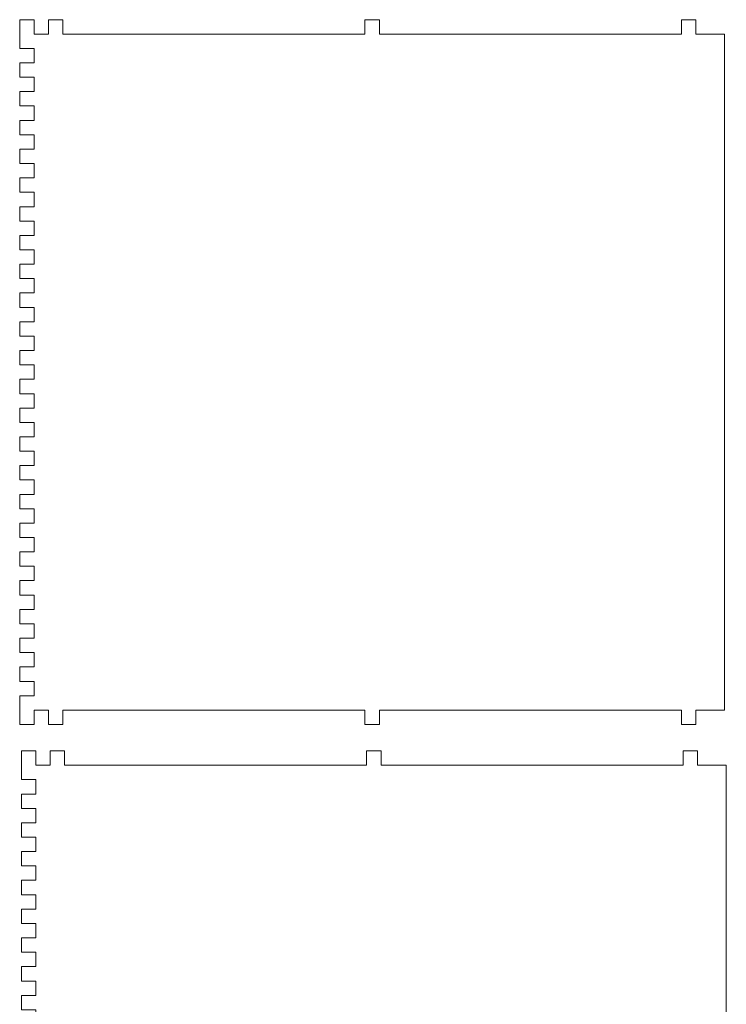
# Model space of a CAD drawing. Header units: millimetres. Extents: x -357 to 413, y -199 to 390.
# Tile 72 of 256: x -357 to -210, y 40 to 245. Entities that reach past the tile are written whole.
import ezdxf

# ---------------------------------------------------------------- set-up
doc = ezdxf.new("R2010")
doc.units = ezdxf.units.MM
doc.header["$MEASUREMENT"] = 0
doc.layers.add('Layer 1', color=7, linetype='Continuous')

msp = doc.modelspace()

# ---------------------------------------------------------------- linework, layer by layer
at = {"layer": 'Layer 1', "color": 173, "lineweight": 0}
for points in [[(-348.1876, 98.1556), (-348.1876, 98.1556), (-351.1876, 98.1556), (-351.1876, 98.1556), (-351.1876, 98.1556), (-351.1876, 98.1556), (-351.1876, 101.1556), (-351.1876, 101.1556), (-351.1876, 101.1556), (-351.1876, 101.1556), (-354.1876, 101.1556), (-354.1876, 101.1556), (-354.1876, 101.1556), (-354.1876, 101.1556), (-354.1876, 98.1556), (-354.1876, 98.1556), (-354.1876, 98.1556), (-354.1876, 98.1556), (-357.1876, 98.1556), (-357.1876, 98.1556), (-357.1876, 98.1556), (-357.1876, 98.1556), (-357.1876, 104.1556), (-357.1876, 104.1556), (-357.1876, 104.1556), (-357.1876, 104.1556), (-354.1876, 104.1556), (-354.1876, 104.1556), (-354.1876, 104.1556), (-354.1876, 104.1556), (-354.1876, 107.1556), (-354.1876, 107.1556), (-354.1876, 107.1556), (-354.1876, 107.1556), (-357.1876, 107.1556), (-357.1876, 107.1556), (-357.1876, 107.1556), (-357.1876, 107.1556), (-357.1876, 110.1556), (-357.1876, 110.1556), (-357.1876, 110.1556), (-357.1876, 110.1556), (-354.1876, 110.1556), (-354.1876, 110.1556), (-354.1876, 110.1556), (-354.1876, 110.1556), (-354.1876, 113.1555), (-354.1876, 113.1555), (-354.1876, 113.1555), (-354.1876, 113.1555), (-357.1876, 113.1555), (-357.1876, 113.1555), (-357.1876, 113.1555), (-357.1876, 113.1555), (-357.1876, 116.1555), (-357.1876, 116.1555), (-357.1876, 116.1555), (-357.1876, 116.1555), (-354.1876, 116.1555), (-354.1876, 116.1555), (-354.1876, 116.1555), (-354.1876, 116.1555), (-354.1876, 119.1555), (-354.1876, 119.1555), (-354.1876, 119.1555), (-354.1876, 119.1555), (-357.1876, 119.1555), (-357.1876, 119.1555), (-357.1876, 119.1555), (-357.1876, 119.1555), (-357.1876, 122.1555), (-357.1876, 122.1555), (-357.1876, 122.1555), (-357.1876, 122.1555), (-354.1876, 122.1555), (-354.1876, 122.1555), (-354.1876, 122.1555), (-354.1876, 122.1555), (-354.1876, 125.1555), (-354.1876, 125.1555), (-354.1876, 125.1555), (-354.1876, 125.1555), (-357.1876, 125.1555), (-357.1876, 125.1555), (-357.1876, 125.1555), (-357.1876, 125.1555), (-357.1876, 128.1555), (-357.1876, 128.1555), (-357.1876, 128.1555), (-357.1876, 128.1555), (-354.1876, 128.1555), (-354.1876, 128.1555), (-354.1876, 128.1555), (-354.1876, 128.1555), (-354.1876, 131.1555), (-354.1876, 131.1555), (-354.1876, 131.1555), (-354.1876, 131.1555), (-357.1876, 131.1555), (-357.1876, 131.1555), (-357.1876, 131.1555), (-357.1876, 131.1555), (-357.1876, 134.1555), (-357.1876, 134.1555), (-357.1876, 134.1555), (-357.1876, 134.1555), (-354.1876, 134.1555), (-354.1876, 134.1555), (-354.1876, 134.1555), (-354.1876, 134.1555), (-354.1876, 137.1555), (-354.1876, 137.1555), (-354.1876, 137.1555), (-354.1876, 137.1555), (-357.1876, 137.1555), (-357.1876, 137.1555), (-357.1876, 137.1555), (-357.1876, 137.1555), (-357.1876, 140.1558), (-357.1876, 140.1558), (-357.1876, 140.1558), (-357.1876, 140.1558), (-354.1876, 140.1558), (-354.1876, 140.1558), (-354.1876, 140.1558), (-354.1876, 140.1558), (-354.1876, 143.1558), (-354.1876, 143.1558), (-354.1876, 143.1558), (-354.1876, 143.1558), (-357.1876, 143.1558), (-357.1876, 143.1558), (-357.1876, 143.1558), (-357.1876, 143.1558), (-357.1876, 146.1558), (-357.1876, 146.1558), (-357.1876, 146.1558), (-357.1876, 146.1558), (-354.1876, 146.1558), (-354.1876, 146.1558), (-354.1876, 146.1558), (-354.1876, 146.1558), (-354.1876, 149.1558), (-354.1876, 149.1558), (-354.1876, 149.1558), (-354.1876, 149.1558), (-357.1876, 149.1558), (-357.1876, 149.1558), (-357.1876, 149.1558), (-357.1876, 149.1558), (-357.1876, 152.1558), (-357.1876, 152.1558), (-357.1876, 152.1558), (-357.1876, 152.1558), (-354.1876, 152.1558), (-354.1876, 152.1558), (-354.1876, 152.1558), (-354.1876, 152.1558), (-354.1876, 155.1558), (-354.1876, 155.1558), (-354.1876, 155.1558), (-354.1876, 155.1558), (-357.1876, 155.1558), (-357.1876, 155.1558), (-357.1876, 155.1558), (-357.1876, 155.1558), (-357.1876, 158.1558), (-357.1876, 158.1558), (-357.1876, 158.1558), (-357.1876, 158.1558), (-354.1876, 158.1558), (-354.1876, 158.1558), (-354.1876, 158.1558), (-354.1876, 158.1558), (-354.1876, 161.1558), (-354.1876, 161.1558), (-354.1876, 161.1558), (-354.1876, 161.1558), (-357.1876, 161.1558), (-357.1876, 161.1558), (-357.1876, 161.1558), (-357.1876, 161.1558), (-357.1876, 164.1558), (-357.1876, 164.1558), (-357.1876, 164.1558), (-357.1876, 164.1558), (-354.1876, 164.1558), (-354.1876, 164.1558), (-354.1876, 164.1558), (-354.1876, 164.1558), (-354.1876, 167.1558), (-354.1876, 167.1558), (-354.1876, 167.1558), (-354.1876, 167.1558), (-357.1876, 167.1558), (-357.1876, 167.1558), (-357.1876, 167.1558), (-357.1876, 167.1558), (-357.1876, 170.1558), (-357.1876, 170.1558), (-357.1876, 170.1558), (-357.1876, 170.1558), (-354.1876, 170.1558), (-354.1876, 170.1558), (-354.1876, 170.1558), (-354.1876, 170.1558), (-354.1876, 173.1558), (-354.1876, 173.1558), (-354.1876, 173.1558), (-354.1876, 173.1558), (-357.1876, 173.1558), (-357.1876, 173.1558), (-357.1876, 173.1558), (-357.1876, 173.1558), (-357.1876, 176.1558), (-357.1876, 176.1558), (-357.1876, 176.1558), (-357.1876, 176.1558), (-354.1876, 176.1558), (-354.1876, 176.1558), (-354.1876, 176.1558), (-354.1876, 176.1558), (-354.1876, 179.1558), (-354.1876, 179.1558), (-354.1876, 179.1558), (-354.1876, 179.1558), (-357.1876, 179.1558), (-357.1876, 179.1558), (-357.1876, 179.1558), (-357.1876, 179.1558), (-357.1876, 182.1558), (-357.1876, 182.1558), (-357.1876, 182.1558), (-357.1876, 182.1558), (-354.1876, 182.1558), (-354.1876, 182.1558), (-354.1876, 182.1558), (-354.1876, 182.1558), (-354.1876, 185.1558), (-354.1876, 185.1558), (-354.1876, 185.1558), (-354.1876, 185.1558), (-357.1876, 185.1558), (-357.1876, 185.1558), (-357.1876, 185.1558), (-357.1876, 185.1558), (-357.1876, 188.1558), (-357.1876, 188.1558), (-357.1876, 188.1558), (-357.1876, 188.1558), (-354.1876, 188.1558), (-354.1876, 188.1558), (-354.1876, 188.1558), (-354.1876, 188.1558), (-354.1876, 191.1558), (-354.1876, 191.1558), (-354.1876, 191.1558), (-354.1876, 191.1558), (-357.1876, 191.1558), (-357.1876, 191.1558), (-357.1876, 191.1558), (-357.1876, 191.1558), (-357.1876, 194.1558), (-357.1876, 194.1558), (-357.1876, 194.1558), (-357.1876, 194.1558), (-354.1876, 194.1558), (-354.1876, 194.1558), (-354.1876, 194.1558), (-354.1876, 194.1558), (-354.1876, 197.1558), (-354.1876, 197.1558), (-354.1876, 197.1558), (-354.1876, 197.1558), (-357.1876, 197.1558), (-357.1876, 197.1558), (-357.1876, 197.1558), (-357.1876, 197.1558), (-357.1876, 200.1558), (-357.1876, 200.1558), (-357.1876, 200.1558), (-357.1876, 200.1558), (-354.1876, 200.1558), (-354.1876, 200.1558), (-354.1876, 200.1558), (-354.1876, 200.1558), (-354.1876, 203.1558), (-354.1876, 203.1558), (-354.1876, 203.1558), (-354.1876, 203.1558), (-357.1876, 203.1558), (-357.1876, 203.1558), (-357.1876, 203.1558), (-357.1876, 203.1558), (-357.1876, 206.1558), (-357.1876, 206.1558), (-357.1876, 206.1558), (-357.1876, 206.1558), (-354.1876, 206.1558), (-354.1876, 206.1558), (-354.1876, 206.1558), (-354.1876, 206.1558), (-354.1876, 209.1558), (-354.1876, 209.1558), (-354.1876, 209.1558), (-354.1876, 209.1558), (-357.1876, 209.1558), (-357.1876, 209.1558), (-357.1876, 209.1558), (-357.1876, 209.1558), (-357.1876, 212.1558), (-357.1876, 212.1558), (-357.1876, 212.1558), (-357.1876, 212.1558), (-354.1876, 212.1558), (-354.1876, 212.1558), (-354.1876, 212.1558), (-354.1876, 212.1558), (-354.1876, 215.1558), (-354.1876, 215.1558), (-354.1876, 215.1558), (-354.1876, 215.1558), (-357.1876, 215.1558), (-357.1876, 215.1558), (-357.1876, 215.1558), (-357.1876, 215.1558), (-357.1876, 218.1558), (-357.1876, 218.1558), (-357.1876, 218.1558), (-357.1876, 218.1558), (-354.1876, 218.1558), (-354.1876, 218.1558), (-354.1876, 218.1558), (-354.1876, 218.1558), (-354.1876, 221.1558), (-354.1876, 221.1558), (-354.1876, 221.1558), (-354.1876, 221.1558), (-357.1876, 221.1558), (-357.1876, 221.1558), (-357.1876, 221.1558), (-357.1876, 221.1558), (-357.1876, 224.1558), (-357.1876, 224.1558), (-357.1876, 224.1558), (-357.1876, 224.1558), (-354.1876, 224.1558), (-354.1876, 224.1558), (-354.1876, 224.1558), (-354.1876, 224.1558), (-354.1876, 227.1558), (-354.1876, 227.1558), (-354.1876, 227.1558), (-354.1876, 227.1558), (-357.1876, 227.1558), (-357.1876, 227.1558), (-357.1876, 227.1558), (-357.1876, 227.1558), (-357.1876, 230.1558), (-357.1876, 230.1558), (-357.1876, 230.1558), (-357.1876, 230.1558), (-354.1876, 230.1558), (-354.1876, 230.1558), (-354.1876, 230.1558), (-354.1876, 230.1558), (-354.1876, 233.1558), (-354.1876, 233.1558), (-354.1876, 233.1558), (-354.1876, 233.1558), (-357.1876, 233.1558), (-357.1876, 233.1558), (-357.1876, 233.1558), (-357.1876, 233.1558), (-357.1876, 236.1558), (-357.1876, 236.1558), (-357.1876, 236.1558), (-357.1876, 236.1558), (-354.1876, 236.1558), (-354.1876, 236.1558), (-354.1876, 236.1558), (-354.1876, 236.1558), (-354.1876, 239.1558), (-354.1876, 239.1558), (-354.1876, 239.1558), (-354.1876, 239.1558), (-357.1876, 239.1558), (-357.1876, 239.1558), (-357.1876, 239.1558), (-357.1876, 239.1558), (-357.1876, 245.1558), (-357.1876, 245.1558), (-357.1876, 245.1558), (-357.1876, 245.1558), (-354.1876, 245.1558), (-354.1876, 245.1558), (-354.1876, 245.1558), (-354.1876, 245.1558), (-354.1876, 242.1558), (-354.1876, 242.1558), (-354.1876, 242.1558), (-354.1876, 242.1558), (-351.1876, 242.1558), (-351.1876, 242.1558), (-351.1876, 242.1558), (-351.1876, 242.1558), (-351.1876, 245.1558), (-351.1876, 245.1558), (-351.1876, 245.1558), (-351.1876, 245.1558), (-348.1876, 245.1558), (-348.1876, 245.1558), (-348.1876, 245.1558), (-348.1876, 245.1558), (-348.1876, 242.1558), (-348.1876, 242.1558), (-348.1876, 242.1558), (-348.1876, 242.1558), (-285.1876, 242.1558), (-285.1876, 242.1558), (-285.1876, 242.1558), (-285.1876, 242.1558), (-285.1876, 245.1558), (-285.1876, 245.1558), (-285.1876, 245.1558), (-285.1876, 245.1558), (-282.1876, 245.1558), (-282.1876, 245.1558), (-282.1876, 245.1558), (-282.1876, 245.1558), (-282.1876, 242.1558), (-282.1876, 242.1558), (-282.1876, 242.1558), (-282.1876, 242.1558), (-219.1876, 242.1558), (-219.1876, 242.1558), (-219.1876, 242.1558), (-219.1876, 242.1558), (-219.1876, 245.1558), (-219.1876, 245.1558), (-219.1876, 245.1558), (-219.1876, 245.1558), (-216.1876, 245.1558), (-216.1876, 245.1558), (-216.1876, 245.1558), (-216.1876, 245.1558), (-216.1876, 242.1558), (-216.1876, 242.1558), (-216.1876, 242.1558), (-216.1876, 242.1558), (-210.1876, 242.1558), (-210.1876, 242.1558), (-210.1876, 242.1558), (-210.1876, 242.1558), (-210.1876, 101.1556), (-210.1876, 101.1556), (-210.1876, 101.1556), (-210.1876, 101.1556), (-216.1874, 101.1556), (-216.1874, 101.1556), (-216.1874, 101.1556), (-216.1874, 101.1556), (-216.1874, 98.1556), (-216.1874, 98.1556), (-216.1874, 98.1556), (-216.1874, 98.1556), (-219.1876, 98.1556), (-219.1876, 98.1556), (-219.1876, 98.1556), (-219.1876, 98.1556), (-219.1876, 101.1556), (-219.1876, 101.1556), (-219.1876, 101.1556), (-219.1876, 101.1556), (-282.1876, 101.1556), (-282.1876, 101.1556), (-282.1876, 101.1556), (-282.1876, 101.1556), (-282.1876, 98.1556), (-282.1876, 98.1556), (-282.1876, 98.1556), (-282.1876, 98.1556), (-285.1876, 98.1556), (-285.1876, 98.1556), (-285.1876, 98.1556), (-285.1876, 98.1556), (-285.1876, 101.1556), (-285.1876, 101.1556), (-285.1876, 101.1556), (-285.1876, 101.1556), (-348.1876, 101.1556), (-348.1876, 101.1556), (-348.1876, 101.1556), (-348.1876, 101.1556), (-348.1876, 98.1556), (-348.1876, 98.1556)], [(-347.8438, -54.3443), (-347.8438, -54.3443), (-350.8438, -54.3443), (-350.8438, -54.3443), (-350.8438, -54.3443), (-350.8438, -54.3443), (-350.8438, -51.3443), (-350.8438, -51.3443), (-350.8438, -51.3443), (-350.8438, -51.3443), (-353.8438, -51.3443), (-353.8438, -51.3443), (-353.8438, -51.3443), (-353.8438, -51.3443), (-353.8438, -54.3443), (-353.8438, -54.3443), (-353.8438, -54.3443), (-353.8438, -54.3443), (-356.8438, -54.3443), (-356.8438, -54.3443), (-356.8438, -54.3443), (-356.8438, -54.3443), (-356.8438, -48.3443), (-356.8438, -48.3443), (-356.8438, -48.3443), (-356.8438, -48.3443), (-353.8438, -48.3443), (-353.8438, -48.3443), (-353.8438, -48.3443), (-353.8438, -48.3443), (-353.8438, -45.3443), (-353.8438, -45.3443), (-353.8438, -45.3443), (-353.8438, -45.3443), (-356.8438, -45.3443), (-356.8438, -45.3443), (-356.8438, -45.3443), (-356.8438, -45.3443), (-356.8438, -42.3443), (-356.8438, -42.3443), (-356.8438, -42.3443), (-356.8438, -42.3443), (-353.8438, -42.3443), (-353.8438, -42.3443), (-353.8438, -42.3443), (-353.8438, -42.3443), (-353.8438, -39.3443), (-353.8438, -39.3443), (-353.8438, -39.3443), (-353.8438, -39.3443), (-356.8438, -39.3443), (-356.8438, -39.3443), (-356.8438, -39.3443), (-356.8438, -39.3443), (-356.8438, -36.3443), (-356.8438, -36.3443), (-356.8438, -36.3443), (-356.8438, -36.3443), (-353.8438, -36.3443), (-353.8438, -36.3443), (-353.8438, -36.3443), (-353.8438, -36.3443), (-353.8438, -33.3443), (-353.8438, -33.3443), (-353.8438, -33.3443), (-353.8438, -33.3443), (-356.8438, -33.3443), (-356.8438, -33.3443), (-356.8438, -33.3443), (-356.8438, -33.3443), (-356.8438, -30.3443), (-356.8438, -30.3443), (-356.8438, -30.3443), (-356.8438, -30.3443), (-353.8438, -30.3443), (-353.8438, -30.3443), (-353.8438, -30.3443), (-353.8438, -30.3443), (-353.8438, -27.3443), (-353.8438, -27.3443), (-353.8438, -27.3443), (-353.8438, -27.3443), (-356.8438, -27.3443), (-356.8438, -27.3443), (-356.8438, -27.3443), (-356.8438, -27.3443), (-356.8438, -24.3443), (-356.8438, -24.3443), (-356.8438, -24.3443), (-356.8438, -24.3443), (-353.8438, -24.3443), (-353.8438, -24.3443), (-353.8438, -24.3443), (-353.8438, -24.3443), (-353.8438, -21.3443), (-353.8438, -21.3443), (-353.8438, -21.3443), (-353.8438, -21.3443), (-356.8438, -21.3443), (-356.8438, -21.3443), (-356.8438, -21.3443), (-356.8438, -21.3443), (-356.8438, -18.3443), (-356.8438, -18.3443), (-356.8438, -18.3443), (-356.8438, -18.3443), (-353.8438, -18.3443), (-353.8438, -18.3443), (-353.8438, -18.3443), (-353.8438, -18.3443), (-353.8438, -15.3443), (-353.8438, -15.3443), (-353.8438, -15.3443), (-353.8438, -15.3443), (-356.8438, -15.3443), (-356.8438, -15.3443), (-356.8438, -15.3443), (-356.8438, -15.3443), (-356.8438, -12.3441), (-356.8438, -12.3441), (-356.8438, -12.3441), (-356.8438, -12.3441), (-353.8438, -12.3441), (-353.8438, -12.3441), (-353.8438, -12.3441), (-353.8438, -12.3441), (-353.8438, -9.3441), (-353.8438, -9.3441), (-353.8438, -9.3441), (-353.8438, -9.3441), (-356.8438, -9.3441), (-356.8438, -9.3441), (-356.8438, -9.3441), (-356.8438, -9.3441), (-356.8438, -6.3441), (-356.8438, -6.3441), (-356.8438, -6.3441), (-356.8438, -6.3441), (-353.8438, -6.3441), (-353.8438, -6.3441), (-353.8438, -6.3441), (-353.8438, -6.3441), (-353.8438, -3.3441), (-353.8438, -3.3441), (-353.8438, -3.3441), (-353.8438, -3.3441), (-356.8438, -3.3441), (-356.8438, -3.3441), (-356.8438, -3.3441), (-356.8438, -3.3441), (-356.8438, -0.3441), (-356.8438, -0.3441), (-356.8438, -0.3441), (-356.8438, -0.3441), (-353.8438, -0.3441), (-353.8438, -0.3441), (-353.8438, -0.3441), (-353.8438, -0.3441), (-353.8438, 2.6559), (-353.8438, 2.6559), (-353.8438, 2.6559), (-353.8438, 2.6559), (-356.8438, 2.6559), (-356.8438, 2.6559), (-356.8438, 2.6559), (-356.8438, 2.6559), (-356.8438, 5.6559), (-356.8438, 5.6559), (-356.8438, 5.6559), (-356.8438, 5.6559), (-353.8438, 5.6559), (-353.8438, 5.6559), (-353.8438, 5.6559), (-353.8438, 5.6559), (-353.8438, 8.6559), (-353.8438, 8.6559), (-353.8438, 8.6559), (-353.8438, 8.6559), (-356.8438, 8.6559), (-356.8438, 8.6559), (-356.8438, 8.6559), (-356.8438, 8.6559), (-356.8438, 11.6559), (-356.8438, 11.6559), (-356.8438, 11.6559), (-356.8438, 11.6559), (-353.8438, 11.6559), (-353.8438, 11.6559), (-353.8438, 11.6559), (-353.8438, 11.6559), (-353.8438, 14.6559), (-353.8438, 14.6559), (-353.8438, 14.6559), (-353.8438, 14.6559), (-356.8438, 14.6559), (-356.8438, 14.6559), (-356.8438, 14.6559), (-356.8438, 14.6559), (-356.8438, 17.6559), (-356.8438, 17.6559), (-356.8438, 17.6559), (-356.8438, 17.6559), (-353.8438, 17.6559), (-353.8438, 17.6559), (-353.8438, 17.6559), (-353.8438, 17.6559), (-353.8438, 20.6559), (-353.8438, 20.6559), (-353.8438, 20.6559), (-353.8438, 20.6559), (-356.8438, 20.6559), (-356.8438, 20.6559), (-356.8438, 20.6559), (-356.8438, 20.6559), (-356.8438, 23.6559), (-356.8438, 23.6559), (-356.8438, 23.6559), (-356.8438, 23.6559), (-353.8438, 23.6559), (-353.8438, 23.6559), (-353.8438, 23.6559), (-353.8438, 23.6559), (-353.8438, 26.6559), (-353.8438, 26.6559), (-353.8438, 26.6559), (-353.8438, 26.6559), (-356.8438, 26.6559), (-356.8438, 26.6559), (-356.8438, 26.6559), (-356.8438, 26.6559), (-356.8438, 29.6559), (-356.8438, 29.6559), (-356.8438, 29.6559), (-356.8438, 29.6559), (-353.8438, 29.6559), (-353.8438, 29.6559), (-353.8438, 29.6559), (-353.8438, 29.6559), (-353.8438, 32.6559), (-353.8438, 32.6559), (-353.8438, 32.6559), (-353.8438, 32.6559), (-356.8438, 32.6559), (-356.8438, 32.6559), (-356.8438, 32.6559), (-356.8438, 32.6559), (-356.8438, 35.6559), (-356.8438, 35.6559), (-356.8438, 35.6559), (-356.8438, 35.6559), (-353.8438, 35.6559), (-353.8438, 35.6559), (-353.8438, 35.6559), (-353.8438, 35.6559), (-353.8438, 38.6559), (-353.8438, 38.6559), (-353.8438, 38.6559), (-353.8438, 38.6559), (-356.8438, 38.6559), (-356.8438, 38.6559), (-356.8438, 38.6559), (-356.8438, 38.6559), (-356.8438, 41.6559), (-356.8438, 41.6559), (-356.8438, 41.6559), (-356.8438, 41.6559), (-353.8438, 41.6559), (-353.8438, 41.6559), (-353.8438, 41.6559), (-353.8438, 41.6559), (-353.8438, 44.6559), (-353.8438, 44.6559), (-353.8438, 44.6559), (-353.8438, 44.6559), (-356.8438, 44.6559), (-356.8438, 44.6559), (-356.8438, 44.6559), (-356.8438, 44.6559), (-356.8438, 47.6559), (-356.8438, 47.6559), (-356.8438, 47.6559), (-356.8438, 47.6559), (-353.8438, 47.6559), (-353.8438, 47.6559), (-353.8438, 47.6559), (-353.8438, 47.6559), (-353.8438, 50.6559), (-353.8438, 50.6559), (-353.8438, 50.6559), (-353.8438, 50.6559), (-356.8438, 50.6559), (-356.8438, 50.6559), (-356.8438, 50.6559), (-356.8438, 50.6559), (-356.8438, 53.6559), (-356.8438, 53.6559), (-356.8438, 53.6559), (-356.8438, 53.6559), (-353.8438, 53.6559), (-353.8438, 53.6559), (-353.8438, 53.6559), (-353.8438, 53.6559), (-353.8438, 56.6559), (-353.8438, 56.6559), (-353.8438, 56.6559), (-353.8438, 56.6559), (-356.8438, 56.6559), (-356.8438, 56.6559), (-356.8438, 56.6559), (-356.8438, 56.6559), (-356.8438, 59.6559), (-356.8438, 59.6559), (-356.8438, 59.6559), (-356.8438, 59.6559), (-353.8438, 59.6559), (-353.8438, 59.6559), (-353.8438, 59.6559), (-353.8438, 59.6559), (-353.8438, 62.6559), (-353.8438, 62.6559), (-353.8438, 62.6559), (-353.8438, 62.6559), (-356.8438, 62.6559), (-356.8438, 62.6559), (-356.8438, 62.6559), (-356.8438, 62.6559), (-356.8438, 65.6559), (-356.8438, 65.6559), (-356.8438, 65.6559), (-356.8438, 65.6559), (-353.8438, 65.6559), (-353.8438, 65.6559), (-353.8438, 65.6559), (-353.8438, 65.6559), (-353.8438, 68.6559), (-353.8438, 68.6559), (-353.8438, 68.6559), (-353.8438, 68.6559), (-356.8438, 68.6559), (-356.8438, 68.6559), (-356.8438, 68.6559), (-356.8438, 68.6559), (-356.8438, 71.6559), (-356.8438, 71.6559), (-356.8438, 71.6559), (-356.8438, 71.6559), (-353.8438, 71.6559), (-353.8438, 71.6559), (-353.8438, 71.6559), (-353.8438, 71.6559), (-353.8438, 74.6559), (-353.8438, 74.6559), (-353.8438, 74.6559), (-353.8438, 74.6559), (-356.8438, 74.6559), (-356.8438, 74.6559), (-356.8438, 74.6559), (-356.8438, 74.6559), (-356.8438, 77.6559), (-356.8438, 77.6559), (-356.8438, 77.6559), (-356.8438, 77.6559), (-353.8438, 77.6559), (-353.8438, 77.6559), (-353.8438, 77.6559), (-353.8438, 77.6559), (-353.8438, 80.6559), (-353.8438, 80.6559), (-353.8438, 80.6559), (-353.8438, 80.6559), (-356.8438, 80.6559), (-356.8438, 80.6559), (-356.8438, 80.6559), (-356.8438, 80.6559), (-356.8438, 83.6559), (-356.8438, 83.6559), (-356.8438, 83.6559), (-356.8438, 83.6559), (-353.8438, 83.6559), (-353.8438, 83.6559), (-353.8438, 83.6559), (-353.8438, 83.6559), (-353.8438, 86.6559), (-353.8438, 86.6559), (-353.8438, 86.6559), (-353.8438, 86.6559), (-356.8438, 86.6559), (-356.8438, 86.6559), (-356.8438, 86.6559), (-356.8438, 86.6559), (-356.8438, 92.6559), (-356.8438, 92.6559), (-356.8438, 92.6559), (-356.8438, 92.6559), (-353.8438, 92.6559), (-353.8438, 92.6559), (-353.8438, 92.6559), (-353.8438, 92.6559), (-353.8438, 89.6559), (-353.8438, 89.6559), (-353.8438, 89.6559), (-353.8438, 89.6559), (-350.8438, 89.6559), (-350.8438, 89.6559), (-350.8438, 89.6559), (-350.8438, 89.6559), (-350.8438, 92.6559), (-350.8438, 92.6559), (-350.8438, 92.6559), (-350.8438, 92.6559), (-347.8438, 92.6559), (-347.8438, 92.6559), (-347.8438, 92.6559), (-347.8438, 92.6559), (-347.8438, 89.6559), (-347.8438, 89.6559), (-347.8438, 89.6559), (-347.8438, 89.6559), (-284.8438, 89.6559), (-284.8438, 89.6559), (-284.8438, 89.6559), (-284.8438, 89.6559), (-284.8438, 92.6559), (-284.8438, 92.6559), (-284.8438, 92.6559), (-284.8438, 92.6559), (-281.8438, 92.6559), (-281.8438, 92.6559), (-281.8438, 92.6559), (-281.8438, 92.6559), (-281.8438, 89.6559), (-281.8438, 89.6559), (-281.8438, 89.6559), (-281.8438, 89.6559), (-218.8438, 89.6559), (-218.8438, 89.6559), (-218.8438, 89.6559), (-218.8438, 89.6559), (-218.8438, 92.6559), (-218.8438, 92.6559), (-218.8438, 92.6559), (-218.8438, 92.6559), (-215.8438, 92.6559), (-215.8438, 92.6559), (-215.8438, 92.6559), (-215.8438, 92.6559), (-215.8438, 89.6559), (-215.8438, 89.6559), (-215.8438, 89.6559), (-215.8438, 89.6559), (-209.8439, 89.6559), (-209.8439, 89.6559), (-209.8439, 89.6559), (-209.8439, 89.6559), (-209.8439, -51.3443), (-209.8439, -51.3443), (-209.8439, -51.3443), (-209.8439, -51.3443), (-215.8436, -51.3443), (-215.8436, -51.3443), (-215.8436, -51.3443), (-215.8436, -51.3443), (-215.8436, -54.3443), (-215.8436, -54.3443), (-215.8436, -54.3443), (-215.8436, -54.3443), (-218.8438, -54.3443), (-218.8438, -54.3443), (-218.8438, -54.3443), (-218.8438, -54.3443), (-218.8438, -51.3443), (-218.8438, -51.3443), (-218.8438, -51.3443), (-218.8438, -51.3443), (-281.8438, -51.3443), (-281.8438, -51.3443), (-281.8438, -51.3443), (-281.8438, -51.3443), (-281.8438, -54.3443), (-281.8438, -54.3443), (-281.8438, -54.3443), (-281.8438, -54.3443), (-284.8438, -54.3443), (-284.8438, -54.3443), (-284.8438, -54.3443), (-284.8438, -54.3443), (-284.8438, -51.3443), (-284.8438, -51.3443), (-284.8438, -51.3443), (-284.8438, -51.3443), (-347.8438, -51.3443), (-347.8438, -51.3443), (-347.8438, -51.3443), (-347.8438, -51.3443), (-347.8438, -54.3443), (-347.8438, -54.3443)]]:
    msp.add_open_spline(points, degree=3, knots=[0, 0, 0, 0, 0.008, 0.008, 0.008, 0.008, 0.016, 0.016, 0.016, 0.016, 0.024, 0.024, 0.024, 0.024, 0.032, 0.032, 0.032, 0.032, 0.04, 0.04, 0.04, 0.04, 0.048, 0.048, 0.048, 0.048, 0.056, 0.056, 0.056, 0.056, 0.064, 0.064, 0.064, 0.064, 0.072, 0.072, 0.072, 0.072, 0.08, 0.08, 0.08, 0.08, 0.088, 0.088, 0.088, 0.088, 0.096, 0.096, 0.096, 0.096, 0.104, 0.104, 0.104, 0.104, 0.112, 0.112, 0.112, 0.112, 0.12, 0.12, 0.12, 0.12, 0.128, 0.128, 0.128, 0.128, 0.136, 0.136, 0.136, 0.136, 0.144, 0.144, 0.144, 0.144, 0.152, 0.152, 0.152, 0.152, 0.16, 0.16, 0.16, 0.16, 0.168, 0.168, 0.168, 0.168, 0.176, 0.176, 0.176, 0.176, 0.184, 0.184, 0.184, 0.184, 0.192, 0.192, 0.192, 0.192, 0.2, 0.2, 0.2, 0.2, 0.208, 0.208, 0.208, 0.208, 0.216, 0.216, 0.216, 0.216, 0.224, 0.224, 0.224, 0.224, 0.232, 0.232, 0.232, 0.232, 0.24, 0.24, 0.24, 0.24, 0.248, 0.248, 0.248, 0.248, 0.256, 0.256, 0.256, 0.256, 0.264, 0.264, 0.264, 0.264, 0.272, 0.272, 0.272, 0.272, 0.28, 0.28, 0.28, 0.28, 0.288, 0.288, 0.288, 0.288, 0.296, 0.296, 0.296, 0.296, 0.304, 0.304, 0.304, 0.304, 0.312, 0.312, 0.312, 0.312, 0.32, 0.32, 0.32, 0.32, 0.328, 0.328, 0.328, 0.328, 0.336, 0.336, 0.336, 0.336, 0.344, 0.344, 0.344, 0.344, 0.352, 0.352, 0.352, 0.352, 0.36, 0.36, 0.36, 0.36, 0.368, 0.368, 0.368, 0.368, 0.376, 0.376, 0.376, 0.376, 0.384, 0.384, 0.384, 0.384, 0.392, 0.392, 0.392, 0.392, 0.4, 0.4, 0.4, 0.4, 0.408, 0.408, 0.408, 0.408, 0.416, 0.416, 0.416, 0.416, 0.424, 0.424, 0.424, 0.424, 0.432, 0.432, 0.432, 0.432, 0.44, 0.44, 0.44, 0.44, 0.448, 0.448, 0.448, 0.448, 0.456, 0.456, 0.456, 0.456, 0.464, 0.464, 0.464, 0.464, 0.472, 0.472, 0.472, 0.472, 0.48, 0.48, 0.48, 0.48, 0.488, 0.488, 0.488, 0.488, 0.496, 0.496, 0.496, 0.496, 0.504, 0.504, 0.504, 0.504, 0.512, 0.512, 0.512, 0.512, 0.52, 0.52, 0.52, 0.52, 0.528, 0.528, 0.528, 0.528, 0.536, 0.536, 0.536, 0.536, 0.544, 0.544, 0.544, 0.544, 0.552, 0.552, 0.552, 0.552, 0.56, 0.56, 0.56, 0.56, 0.568, 0.568, 0.568, 0.568, 0.576, 0.576, 0.576, 0.576, 0.584, 0.584, 0.584, 0.584, 0.592, 0.592, 0.592, 0.592, 0.6, 0.6, 0.6, 0.6, 0.608, 0.608, 0.608, 0.608, 0.616, 0.616, 0.616, 0.616, 0.624, 0.624, 0.624, 0.624, 0.632, 0.632, 0.632, 0.632, 0.64, 0.64, 0.64, 0.64, 0.648, 0.648, 0.648, 0.648, 0.656, 0.656, 0.656, 0.656, 0.664, 0.664, 0.664, 0.664, 0.672, 0.672, 0.672, 0.672, 0.68, 0.68, 0.68, 0.68, 0.688, 0.688, 0.688, 0.688, 0.696, 0.696, 0.696, 0.696, 0.704, 0.704, 0.704, 0.704, 0.712, 0.712, 0.712, 0.712, 0.72, 0.72, 0.72, 0.72, 0.728, 0.728, 0.728, 0.728, 0.736, 0.736, 0.736, 0.736, 0.744, 0.744, 0.744, 0.744, 0.752, 0.752, 0.752, 0.752, 0.76, 0.76, 0.76, 0.76, 0.768, 0.768, 0.768, 0.768, 0.776, 0.776, 0.776, 0.776, 0.784, 0.784, 0.784, 0.784, 0.792, 0.792, 0.792, 0.792, 0.8, 0.8, 0.8, 0.8, 0.808, 0.808, 0.808, 0.808, 0.816, 0.816, 0.816, 0.816, 0.824, 0.824, 0.824, 0.824, 0.832, 0.832, 0.832, 0.832, 0.84, 0.84, 0.84, 0.84, 0.848, 0.848, 0.848, 0.848, 0.856, 0.856, 0.856, 0.856, 0.864, 0.864, 0.864, 0.864, 0.872, 0.872, 0.872, 0.872, 0.88, 0.88, 0.88, 0.88, 0.888, 0.888, 0.888, 0.888, 0.896, 0.896, 0.896, 0.896, 0.904, 0.904, 0.904, 0.904, 0.912, 0.912, 0.912, 0.912, 0.92, 0.92, 0.92, 0.92, 0.928, 0.928, 0.928, 0.928, 0.936, 0.936, 0.936, 0.936, 0.944, 0.944, 0.944, 0.944, 0.952, 0.952, 0.952, 0.952, 0.96, 0.96, 0.96, 0.96, 0.968, 0.968, 0.968, 0.968, 0.976, 0.976, 0.976, 0.976, 0.984, 0.984, 0.984, 0.984, 1, 1, 1, 1], dxfattribs=at)

doc.saveas('drawing.dxf')
